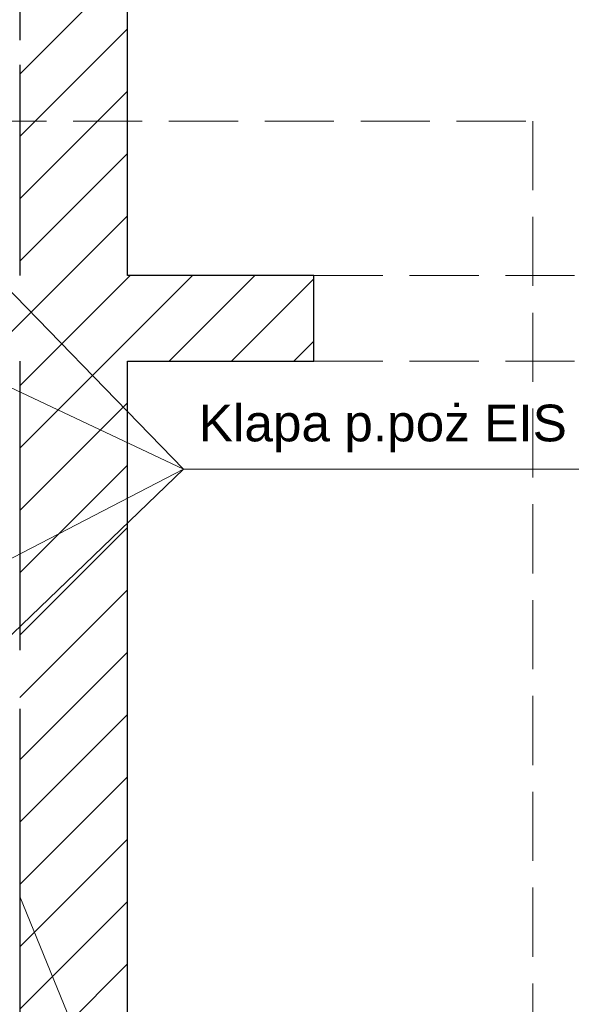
# Model space of a CAD drawing. Header units: millimetres. Extents: x -40063 to 512011, y 350190 to 687060.
# Tile 180 of 256: x 162382 to 164633, y 621301 to 625321. Entities that reach past the tile are written whole.
import ezdxf

# ---------------------------------------------------------------- set-up
doc = ezdxf.new("R2010")
doc.units = ezdxf.units.MM
doc.linetypes.add('Krawędzie ukryte', pattern=[391.222223, 282.222223, -109])
for name, color, linetype in [('2D - Ogólne', 8, 'Continuous'), ('Elementy Modelu - Strefy', 8, 'Continuous'), ('Konstrukcja - Ściany zew', 8, 'Continuous'), ('X_ref', 8, 'Continuous')]:
    doc.layers.add(name, color=color, linetype=linetype)
doc.layers.add('_IS_WM_OPIS', color=7, linetype='Continuous', lineweight=9)
doc.styles.add('ARIAL', font='Arial', dxfattribs={"height": 1})

# ---------------------------------------------------------------- blocks, each defined once
blk = doc.blocks.new('fdgdfg')
at = {"layer": '2D - Ogólne', "linetype": 'Krawędzie ukryte', "lineweight": 13}
for p, q in [((-180100.3, 467889.9), (-177160.3, 467889.9)), ((-180100.3, 467539.9), (-177160.3, 467539.9))]:
    blk.add_line(p, q, dxfattribs=at)
at = {"layer": 'Elementy Modelu - Strefy', "linetype": 'Continuous', "lineweight": 0}
for p, q in [((-180860.3, 472639.9), (-180860.3, 467889.9)), ((-180860.3, 467889.9), (-180100.3, 467889.9)), ((-180100.3, 467889.9), (-180100.3, 467539.9)), ((-180100.3, 467539.9), (-180860.3, 467539.9)), ((-180860.3, 467539.9), (-180860.3, 457379.9))]:
    blk.add_line(p, q, dxfattribs=at)
at = {"layer": 'Konstrukcja - Ściany zew', "linetype": 'Continuous'}
for p, q in [((-181300.3, 469349.9), (-181300.3, 468849.7)), ((-180860.3, 467889.9), (-180860.3, 469349.9)), ((-181300.3, 468711.6), (-180860.3, 469151.6)), ((-181300.3, 468457), (-180860.3, 468897)), ((-181300.3, 468749.7), (-181300.3, 467889.9)), ((-181300.3, 468202.5), (-180860.3, 468642.5)), ((-181300.3, 467947.9), (-180860.3, 468387.9)), ((-181103.8, 467889.9), (-180860.3, 468133.4)), ((-181453.8, 467539.9), (-181103.8, 467889.9)), ((-181199.2, 467539.9), (-180849.2, 467889.9)), ((-180944.6, 467539.9), (-180594.6, 467889.9)), ((-180100.3, 467889.9), (-180860.3, 467889.9)), ((-180690.1, 467539.9), (-180340.1, 467889.9)), ((-180100.3, 467539.9), (-180100.3, 467889.9)), ((-180435.5, 467539.9), (-180100.3, 467875.1)), ((-180181, 467539.9), (-180100.3, 467620.6)), ((-181300.3, 467438.8), (-181199.2, 467539.9)), ((-181300.3, 467184.3), (-180944.6, 467539.9)), ((-181300.3, 467539.9), (-181300.3, 466359.9)), ((-180860.3, 464789.9), (-180860.3, 467539.9)), ((-180860.3, 467539.9), (-180100.3, 467539.9)), ((-181300.3, 466929.7), (-180860.3, 467369.7)), ((-181300.3, 466675.1), (-180860.3, 467115.1)), ((-181300.3, 466420.6), (-180860.3, 466860.6)), ((-181300.3, 466166), (-180860.3, 466606)), ((-181300.3, 465911.5), (-180860.3, 466351.5)), ((-181300.3, 466119.9), (-181300.3, 464789.9)), ((-181300.3, 465656.9), (-180860.3, 466096.9)), ((-181300.3, 465402.3), (-180860.3, 465842.3)), ((-181300.3, 465147.8), (-180860.3, 465587.8)), ((-181300.3, 464893.2), (-180860.3, 465333.2)), ((-181149, 464789.9), (-180860.3, 465078.7))]:
    blk.add_line(p, q, dxfattribs=at)
at = {"layer": 'Konstrukcja - Ściany zew', "linetype": 'Krawędzie ukryte', "lineweight": 15}
for p, q in [((-189689.2, 468519.9), (-179206.3, 468519.9)), ((-179206.3, 468519.9), (-179206.3, 456749.9))]:
    blk.add_line(p, q, dxfattribs=at)

msp = doc.modelspace()

# ---------------------------------------------------------------- linework, layer by layer
at = {"layer": '_IS_WM_OPIS', "color": 1}
for points in [[(162180.3447, 624381.78268), (163051.29702, 623486.27932)], [(161260, 624330.63928), (163051.29702, 623486.27932)], [(161300.42938, 622577.819), (163051.29702, 623486.27932)], [(162060.53731, 622533.68635), (163051.29702, 623486.27932)], [(163051.29702, 623486.27932), (165282.24588, 623486.27932)]]:
    msp.add_lwpolyline(points, dxfattribs=at)
at = {"layer": '_IS_WM_OPIS', "color": 7}
msp.add_lwpolyline([(163321.49522, 619440.28876), (162382.34469, 621741.08662)], dxfattribs=at)

# ---------------------------------------------------------------- block references
at = {"layer": 'X_ref'}
msp.add_blockref('fdgdfg', (343682.59614, 156387.58931), dxfattribs=at)

# ---------------------------------------------------------------- texts
at = {"layer": '_IS_WM_OPIS', "color": 1, "insert": (163112.92339, 623749.6184), "char_height": 150, "width": 2605.2948608, "attachment_point": 1, "rotation": 0, "style": 'ARIAL'}
msp.add_mtext('Klapa p.poż EIS 60', dxfattribs=at)

doc.saveas('drawing.dxf')
